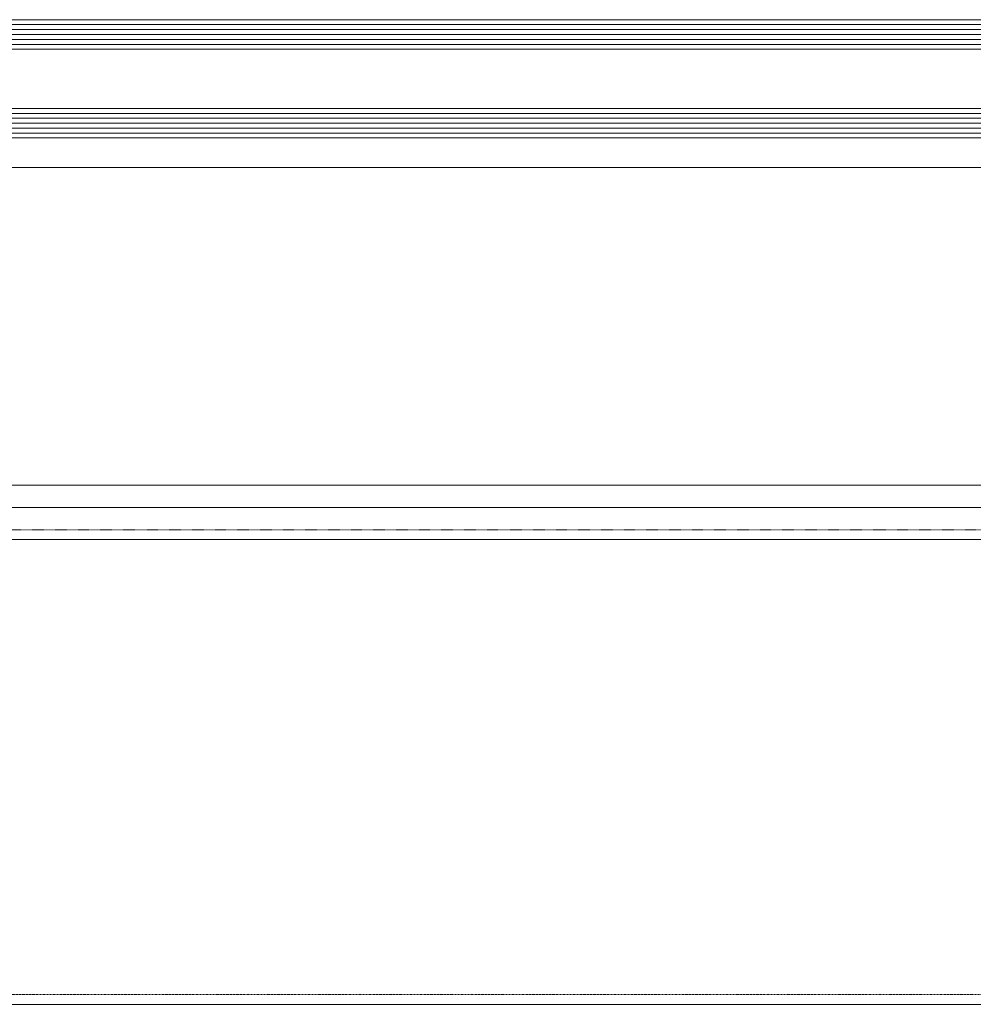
# Model space of a CAD drawing. Header units: millimetres. Extents: x -158258 to 126254, y -16359 to 60195.
# Tile 120 of 173: x -140544 to -140350, y 20779 to 20979. Entities that reach past the tile are written whole.
import ezdxf

# ---------------------------------------------------------------- set-up
doc = ezdxf.new("R2010")
doc.units = ezdxf.units.MM
doc.header["$LTSCALE"] = 0.1
doc.header["$MEASUREMENT"] = 0
doc.linetypes.add('HIDDEN', pattern=[0.375, 0.25, -0.125])
doc.layers.add('3_Hatch', color=8, linetype='Continuous', lineweight=0)
doc.layers.add('4. Glass', color=140, linetype='Continuous', lineweight=15)

# ---------------------------------------------------------------- blocks, each defined once
blk = doc.blocks.new('*U1022')
at = {"layer": '3_Hatch'}
for p, q in [((-29.99, 199.78), (-1150, 199.78)), ((-28.4, 105.47), (-1150, 105.47)), ((-30.03, 98.97), (-1150, 98.97)), ((-29.51, 94.41), (-1150, 94.41)), ((-29.56, 30.01), (-1150, 30.01))]:
    blk.add_line(p, q, dxfattribs=at)
at = {"layer": '3_Hatch', "linetype": 'HIDDEN', "ltscale": 5}
blk.add_line((-29.99, 197.78), (-1150, 197.78), dxfattribs=at)
at = {"layer": '3_Hatch', "linetype": 'HIDDEN'}
blk.add_line((-30.03, 103.48), (-1150, 103.48), dxfattribs=at)
at = {"layer": '3_Hatch', "color": 203}
for p, q in [((-1150, 23, 0), (-7.48, 23)), ((-1150, 22, 0), (-7.48, 22)), ((-1150, 21, 0), (-7.48, 21)), ((-1150, 20, 0), (-7.48, 20)), ((-1150, 19, 0), (-7.48, 19)), ((-1150, 5, 0), (-7.48, 5)), ((-1150, 4, 0), (-7.48, 4)), ((-1150, 3, 0), (-7.48, 3)), ((-1150, 2, 0), (-7.48, 2)), ((-1150, 1, 0), (-7.48, 1))]:
    blk.add_line(p, q, dxfattribs=at)
at = {"layer": '4. Glass'}
for points in [[(-1150, 18), (-8.48, 18), (-7.48, 19), (-7.48, 23), (-8.48, 24), (-1150, 24)], [(-1150, 0), (-8.48, 0), (-7.48, 1), (-7.48, 5), (-8.48, 6), (-1150, 6)]]:
    blk.add_lwpolyline(points, dxfattribs=at)

msp = doc.modelspace()

# ---------------------------------------------------------------- block references
at = {"layer": '3_Hatch', "transparency": 33554687, "rotation": 179.9999999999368}
msp.add_blockref('*U1022', (-141413.95, 20978.95), dxfattribs=at)

doc.saveas('drawing.dxf')
